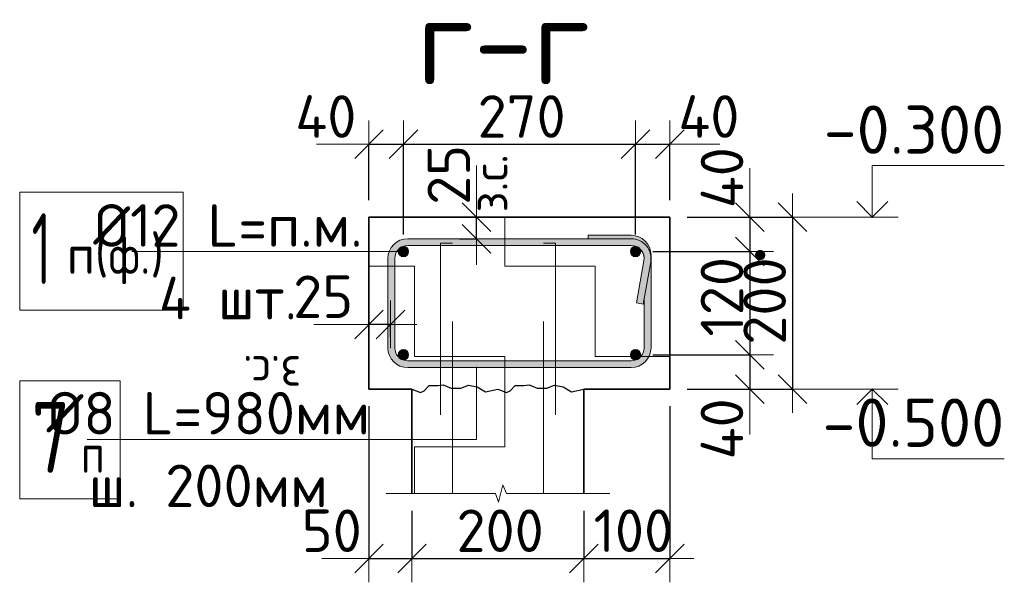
# Model space of a CAD drawing. Header units: metres. Extents: x -38 to 88, y -15 to 19.
# Tile 37 of 41: x 81.861 to 83.006, y 5.617 to 6.272. Entities that reach past the tile are written whole.
import ezdxf

# ---------------------------------------------------------------- set-up
doc = ezdxf.new("R2010")
doc.units = ezdxf.units.M
doc.header["$PDMODE"] = 65
doc.linetypes.add('______2', pattern=[0.27, 0.2, -0.07])
doc.layers.add('XR$4$Размерная линия_ общее', color=7, linetype='Continuous', lineweight=13)
doc.layers.add('XR$4$Текст_ общее_1', color=7, linetype='Continuous', lineweight=13)
doc.styles.add('ISOCPEUR', font='txt')
doc.dimstyles.new('DIMSTYLE_22', dxfattribs={"dimtxt": 0.0495, "dimasz": 0.0555, "dimexe": 0, "dimexo": 0, "dimgap": 0.02475, "dimtad": 2, "dimdec": 0, "dimlfac": 1000, "dimrnd": 1, "dimzin": 12, "dimdsep": 46, "dimtxsty": 'ISOCPEUR', "dimblk1": 'ALL_ML_STRICH', "dimblk2": 'ALL_ML_STRICH', "dimsah": 1, "dimcen": 0, "dimclrd": 7, "dimclre": 256, "dimclrt": 7, "dimadec": 0, "dimazin": 0, "dimtfac": 1, "dimtdec": 0, "dimtix": 1, "dimtmove": 2, "dimatfit": 3, "dimfxl": 0, "dimtvp": 1.2, "dimtzin": 0, "dimlwd": 0, "dimlwe": -3, "dimarcsym": 0})
doc.dimstyles.new('DIMSTYLE_24', dxfattribs={"dimtxt": 0.0495, "dimasz": 0.0555, "dimexe": 0, "dimexo": 0, "dimgap": 0.02475, "dimtad": 2, "dimdec": 0, "dimlfac": 1000, "dimrnd": 1, "dimzin": 12, "dimdsep": 46, "dimtxsty": 'ISOCPEUR', "dimblk1": 'ALL_ML_STRICH', "dimblk2": 'ALL_ML_STRICH', "dimsah": 1, "dimcen": 0, "dimclrd": 7, "dimclre": 256, "dimclrt": 7, "dimadec": 0, "dimazin": 0, "dimtfac": 1, "dimtdec": 0, "dimtix": 1, "dimtmove": 2, "dimatfit": 3, "dimfxl": 0, "dimtzin": 0, "dimlwd": 0, "dimlwe": -3, "dimarcsym": 0})

# ---------------------------------------------------------------- blocks, each defined once
blk = doc.blocks.new('ЭЛЕМЕНТ_УЗОРА_11')
at = {"color": 7, "linetype": 'Continuous', "lineweight": 13, "transparency": 33554687}
blk.add_line((82.5472, 5.7207), (82.5472, 5.7207), dxfattribs=at)
blk.add_lwpolyline([(82.2872, 5.7207), (82.4144, 5.7207), (82.418, 5.7107), (82.423, 5.7307), (82.4271, 5.7207), (82.5472, 5.7207)], dxfattribs=at)
blk = doc.blocks.new('ЭЛЕМЕНТ_УЗОРА_12')
at = {"color": 7, "linetype": 'Continuous', "lineweight": 25, "transparency": 33554687}
blk.add_line((82.5172, 5.8422), (82.5172, 5.8422), dxfattribs=at)
for points in [[(82.3172, 5.8422), (82.3272, 5.8382), (82.3315, 5.8401), (82.3372, 5.8462), (82.3472, 5.8462), (82.3533, 5.8473), (82.3627, 5.8432), (82.3741, 5.8434), (82.3831, 5.8469), (82.393, 5.8447), (82.4026, 5.8392), (82.4172, 5.8422)], [(82.4172, 5.8422), (82.4272, 5.8382), (82.4315, 5.8401), (82.4372, 5.8462), (82.4472, 5.8462), (82.4533, 5.8473), (82.4627, 5.8432), (82.4741, 5.8434), (82.4831, 5.8469), (82.493, 5.8447), (82.5026, 5.8392), (82.5172, 5.8422)]]:
    blk.add_lwpolyline(points, dxfattribs=at)
blk = doc.blocks.new('СЛОЖНЫЙ_ОБЪЕКТ_38')
at = {"color": 7, "linetype": 'Continuous', "lineweight": 13, "transparency": 33554687}
blk.add_line((82.8826, 5.8422), (82.7826, 5.8422), dxfattribs=at)
at = {"color": 7, "linetype": 'Continuous', "lineweight": 35, "transparency": 33554687}
blk.add_lwpolyline([(82.8345, 5.8241), (82.8526, 5.8422), (82.8708, 5.8241)], dxfattribs=at)
at = {"color": 7, "linetype": 'Continuous', "lineweight": 13, "transparency": 33554687}
blk.add_lwpolyline([(82.8526, 5.8422), (82.8526, 5.7612), (83.0061, 5.7612)], dxfattribs=at)
blk = doc.blocks.new('СЛОЖНЫЙ_ОБЪЕКТ_39')
at = {"color": 7, "linetype": 'Continuous', "lineweight": 13, "transparency": 33554687}
blk.add_line((82.8826, 6.0422), (82.7826, 6.0422), dxfattribs=at)
blk.add_lwpolyline([(82.8526, 6.0422), (82.8526, 6.1022), (83.0061, 6.1022)], dxfattribs=at)
at = {"color": 7, "linetype": 'Continuous', "lineweight": 35, "transparency": 33554687}
blk.add_lwpolyline([(82.8345, 6.0604), (82.8526, 6.0422), (82.8708, 6.0604)], dxfattribs=at)
blk = doc.blocks.new('СЛОЖНЫЙ_ОБЪЕКТ_57')
at = {"linetype": 'Continuous', "lineweight": 18, "true_color": 0xae9e9e, "transparency": 33554687}
h = blk.add_hatch(color=253, dxfattribs=at)
h.paths.add_polyline_path([(82.3122, 6.0172), (82.5722, 6.0172), (82.5767, 6.0168), (82.5809, 6.0155), (82.5849, 6.0134), (82.5883, 6.0106), (82.5912, 6.0072), (82.5934, 6.0033), (82.5947, 5.9991), (82.5952, 5.9947), (82.5949, 5.9902), (82.5952, 5.9922), (82.5952, 5.8902), (82.5949, 5.8862), (82.5939, 5.8824), (82.5922, 5.8787), (82.5899, 5.8754), (82.587, 5.8726), (82.5837, 5.8703), (82.5801, 5.8686), (82.5762, 5.8676), (82.5722, 5.8672), (82.3122, 5.8672), (82.3083, 5.8676), (82.3044, 5.8686), (82.3007, 5.8703), (82.2975, 5.8726), (82.2946, 5.8754), (82.2923, 5.8787), (82.2906, 5.8824), (82.2896, 5.8862), (82.2892, 5.8902), (82.2892, 5.9942), (82.2896, 5.9982), (82.2906, 6.0021), (82.2923, 6.0057), (82.2946, 6.009), (82.2975, 6.0118), (82.3007, 6.0141), (82.3044, 6.0158), (82.3083, 6.0169)], flags=16)
h.paths.add_polyline_path([(82.3071, 5.8761), (82.3096, 5.8754), (82.3122, 5.8752), (82.5722, 5.8752), (82.5748, 5.8754), (82.5774, 5.8761), (82.5797, 5.8772), (82.5819, 5.8787), (82.5837, 5.8806), (82.5852, 5.8827), (82.5863, 5.8851), (82.587, 5.8876), (82.5872, 5.8902), (82.5872, 5.9468), (82.5862, 5.941), (82.5783, 5.9424), (82.587, 5.9916), (82.5872, 5.9942), (82.587, 5.9968), (82.5863, 5.9994), (82.5852, 6.0017), (82.5837, 6.0039), (82.5819, 6.0057), (82.5797, 6.0072), (82.5774, 6.0083), (82.5748, 6.009), (82.5722, 6.0092), (82.3122, 6.0092), (82.3096, 6.009), (82.3071, 6.0083), (82.3047, 6.0072), (82.3026, 6.0057), (82.3008, 6.0039), (82.2993, 6.0017), (82.2981, 5.9994), (82.2975, 5.9968), (82.2972, 5.9942), (82.2972, 5.8902), (82.2975, 5.8876), (82.2981, 5.8851), (82.2993, 5.8827), (82.3008, 5.8806), (82.3026, 5.8787), (82.3047, 5.8772)])
blk.add_hatch(color=253, dxfattribs=at).paths.add_polyline_path([(82.5762, 6.0209), (82.5801, 6.0198), (82.5837, 6.0181), (82.587, 6.0158), (82.5899, 6.013), (82.5922, 6.0097), (82.5939, 6.0061), (82.5949, 6.0022), (82.5953, 5.9972), (82.5934, 6.0033), (82.5912, 6.0072), (82.5883, 6.0106), (82.5849, 6.0134), (82.5809, 6.0155), (82.5767, 6.0168), (82.5722, 6.0172), (82.5222, 6.0172), (82.5222, 6.0212), (82.5722, 6.0212)], flags=16)
at = {"color": 7, "linetype": 'Continuous', "lineweight": 18, "transparency": 33554687}
for p, q in [((82.3122, 6.0172), (82.5722, 6.0172)), ((82.5222, 6.0212), (82.5722, 6.0212)), ((82.5222, 6.0212), (82.5222, 6.0172)), ((82.3122, 6.0092), (82.5722, 6.0092)), ((82.2892, 5.9942), (82.2892, 5.8902)), ((82.2972, 5.9942), (82.2972, 5.8902)), ((82.587, 5.9916), (82.5783, 5.9424)), ((82.5949, 5.9902), (82.5862, 5.941)), ((82.5952, 5.9982), (82.5952, 5.8902)), ((82.5872, 5.9468), (82.5872, 5.8902)), ((82.5862, 5.941), (82.5783, 5.9424)), ((82.3122, 5.8752), (82.5722, 5.8752)), ((82.3122, 5.8672), (82.5722, 5.8672))]:
    blk.add_line(p, q, dxfattribs=at)
for centre, radius, start, end in [((82.3122, 5.9942), 0.023, 90, 180), ((82.5722, 5.9982), 0.023, 0, 90), ((82.5722, 5.9942), 0.023, 350, 90), ((82.3122, 5.9942), 0.015, 90, 180), ((82.5722, 5.9942), 0.015, 0, 90), ((82.5722, 5.9942), 0.015, 350, 90), ((82.3122, 5.8902), 0.023, 180, 270), ((82.3122, 5.8902), 0.015, 180, 270), ((82.5722, 5.8902), 0.015, 270, 0), ((82.5722, 5.8902), 0.023, 270, 0)]:
    blk.add_arc(centre, radius, start, end, dxfattribs=at)
blk = doc.blocks.new('ALL_ML_STRICH')
at = {"color": 0, "linetype": 'ByBlock', "lineweight": -2}
for p, q in [((0, -0.5), (0, 0.5)), ((-0.3, -0.3), (0.3, 0.3)), ((-1, 0), (0.5, 0))]:
    blk.add_line(p, q, dxfattribs=at)
blk = doc.blocks.new('*D187')
at = {"layer": 'DEFPOINTS', "color": 7, "linetype": 'Continuous', "lineweight": 13, "transparency": 33554687}
for p in [(82.6172, 6.0422), (82.7597, 6.0422), (82.6172, 5.8422)]:
    blk.add_point(p, dxfattribs=at)
at = {"layer": 'XR$4$Размерная линия_ общее', "color": 253, "linetype": 'Continuous', "lineweight": -2, "true_color": 0xa0a0a0, "transparency": 33554687}
for p, q in [((82.6372, 6.0422), (82.7597, 6.0422)), ((82.6372, 5.8422), (82.7597, 5.8422))]:
    blk.add_line(p, q, dxfattribs=at)
at = {"layer": 'XR$4$Размерная линия_ общее', "color": 7, "linetype": 'Continuous', "lineweight": -2, "transparency": 33554687}
blk.add_line((82.7597, 6.0422), (82.7597, 5.8422), dxfattribs=at)
at = {"layer": 'XR$4$Размерная линия_ общее', "color": 7, "linetype": 'Continuous', "lineweight": 13, "transparency": 33554687, "xscale": 0.0555, "yscale": 0.0555, "zscale": 0.0555}
for p, rotation in [((82.7597, 6.0422), 90), ((82.7597, 5.8422), 270)]:
    blk.add_blockref('ALL_ML_STRICH', p, dxfattribs=dict(at, rotation=rotation))
at = {"layer": 'XR$4$Размерная линия_ общее', "color": 7, "linetype": 'Continuous', "lineweight": 13, "transparency": 33554687, "insert": (82.7274, 5.9447), "char_height": 0.0495, "width": 0.1485, "attachment_point": 5, "rotation": 90, "style": 'ISOCPEUR'}
blk.add_mtext('\\A1;{200}', dxfattribs=at)
blk = doc.blocks.new('*D188')
at = {"layer": 'DEFPOINTS', "color": 7, "linetype": 'Continuous', "lineweight": 13, "transparency": 33554687}
for p in [(82.6172, 6.0422), (82.71, 6.0422), (82.5772, 6.0022)]:
    blk.add_point(p, dxfattribs=at)
at = {"layer": 'XR$4$Размерная линия_ общее', "color": 253, "linetype": 'Continuous', "lineweight": -2, "true_color": 0xa0a0a0, "transparency": 33554687}
for p, q in [((82.6372, 6.0422), (82.71, 6.0422)), ((82.5972, 6.0022), (82.71, 6.0022))]:
    blk.add_line(p, q, dxfattribs=at)
at = {"layer": 'XR$4$Размерная линия_ общее', "color": 7, "linetype": 'Continuous', "lineweight": -2, "transparency": 33554687}
blk.add_line((82.71, 6.0422), (82.71, 6.0022), dxfattribs=at)
at = {"layer": 'XR$4$Размерная линия_ общее', "color": 7, "linetype": 'Continuous', "lineweight": 13, "transparency": 33554687, "xscale": 0.0555, "yscale": 0.0555, "zscale": 0.0555}
for p, rotation in [((82.71, 6.0422), 90), ((82.71, 6.0022), 270)]:
    blk.add_blockref('ALL_ML_STRICH', p, dxfattribs=dict(at, rotation=rotation))
at = {"layer": 'XR$4$Размерная линия_ общее', "color": 7, "linetype": 'Continuous', "lineweight": 13, "transparency": 33554687, "insert": (82.6778, 6.0882), "char_height": 0.0495, "width": 0.099, "attachment_point": 5, "rotation": 90, "style": 'ISOCPEUR'}
blk.add_mtext('\\A1;{40}', dxfattribs=at)
blk = doc.blocks.new('*D189')
at = {"layer": 'DEFPOINTS', "color": 7, "linetype": 'Continuous', "lineweight": 13, "transparency": 33554687}
for p in [(82.5772, 6.0022), (82.71, 6.0022), (82.5772, 5.8822)]:
    blk.add_point(p, dxfattribs=at)
at = {"layer": 'XR$4$Размерная линия_ общее', "color": 253, "linetype": 'Continuous', "lineweight": -2, "true_color": 0xa0a0a0, "transparency": 33554687}
for p, q in [((82.5972, 6.0022), (82.71, 6.0022)), ((82.5972, 5.8822), (82.71, 5.8822))]:
    blk.add_line(p, q, dxfattribs=at)
at = {"layer": 'XR$4$Размерная линия_ общее', "color": 7, "linetype": 'Continuous', "lineweight": -2, "transparency": 33554687}
blk.add_line((82.71, 6.0022), (82.71, 5.8822), dxfattribs=at)
at = {"layer": 'XR$4$Размерная линия_ общее', "color": 7, "linetype": 'Continuous', "lineweight": 13, "transparency": 33554687, "xscale": 0.0555, "yscale": 0.0555, "zscale": 0.0555}
for p, rotation in [((82.71, 6.0022), 90), ((82.71, 5.8822), 270)]:
    blk.add_blockref('ALL_ML_STRICH', p, dxfattribs=dict(at, rotation=rotation))
at = {"layer": 'XR$4$Размерная линия_ общее', "color": 7, "linetype": 'Continuous', "lineweight": 13, "transparency": 33554687, "insert": (82.6777, 5.9496), "char_height": 0.0495, "width": 0.1485, "attachment_point": 5, "rotation": 90, "style": 'ISOCPEUR'}
blk.add_mtext('\\A1;{120}', dxfattribs=at)
blk = doc.blocks.new('*D190')
at = {"layer": 'DEFPOINTS', "color": 7, "linetype": 'Continuous', "lineweight": 13, "transparency": 33554687}
for p in [(82.5772, 5.8822), (82.71, 5.8822), (82.6172, 5.8422)]:
    blk.add_point(p, dxfattribs=at)
at = {"layer": 'XR$4$Размерная линия_ общее', "color": 253, "linetype": 'Continuous', "lineweight": -2, "true_color": 0xa0a0a0, "transparency": 33554687}
for p, q in [((82.5972, 5.8822), (82.71, 5.8822)), ((82.6372, 5.8422), (82.71, 5.8422))]:
    blk.add_line(p, q, dxfattribs=at)
at = {"layer": 'XR$4$Размерная линия_ общее', "color": 7, "linetype": 'Continuous', "lineweight": -2, "transparency": 33554687}
blk.add_line((82.71, 5.8822), (82.71, 5.8422), dxfattribs=at)
at = {"layer": 'XR$4$Размерная линия_ общее', "color": 7, "linetype": 'Continuous', "lineweight": 13, "transparency": 33554687, "xscale": 0.0555, "yscale": 0.0555, "zscale": 0.0555}
for p, rotation in [((82.71, 5.8822), 90), ((82.71, 5.8422), 270)]:
    blk.add_blockref('ALL_ML_STRICH', p, dxfattribs=dict(at, rotation=rotation))
at = {"layer": 'XR$4$Размерная линия_ общее', "color": 7, "linetype": 'Continuous', "lineweight": 13, "transparency": 33554687, "insert": (82.6777, 5.7959), "char_height": 0.0495, "width": 0.099, "attachment_point": 5, "rotation": 90, "style": 'ISOCPEUR'}
blk.add_mtext('\\A1;{40}', dxfattribs=at)
blk = doc.blocks.new('*D191')
at = {"layer": 'DEFPOINTS', "color": 7, "linetype": 'Continuous', "lineweight": 13, "transparency": 33554687}
for p in [(82.2672, 5.8422), (82.3172, 5.7207), (82.2672, 5.6451)]:
    blk.add_point(p, dxfattribs=at)
at = {"layer": 'XR$4$Размерная линия_ общее', "color": 253, "linetype": 'Continuous', "lineweight": -2, "true_color": 0xa0a0a0, "transparency": 33554687}
for p, q in [((82.2672, 5.8222), (82.2672, 5.6451)), ((82.3172, 5.7007), (82.3172, 5.6451))]:
    blk.add_line(p, q, dxfattribs=at)
at = {"layer": 'XR$4$Размерная линия_ общее', "color": 7, "linetype": 'Continuous', "lineweight": -2, "transparency": 33554687}
blk.add_line((82.2672, 5.6451), (82.3172, 5.6451), dxfattribs=at)
at = {"layer": 'XR$4$Размерная линия_ общее', "color": 7, "linetype": 'Continuous', "lineweight": 13, "transparency": 33554687, "xscale": 0.0555, "yscale": 0.0555, "zscale": 0.0555, "rotation": 180}
blk.add_blockref('ALL_ML_STRICH', (82.2672, 5.6451), dxfattribs=at)
at = {"layer": 'XR$4$Размерная линия_ общее', "color": 7, "linetype": 'Continuous', "lineweight": 13, "transparency": 33554687, "xscale": 0.0555, "yscale": 0.0555, "zscale": 0.0555}
blk.add_blockref('ALL_ML_STRICH', (82.3172, 5.6451), dxfattribs=at)
at = {"layer": 'XR$4$Размерная линия_ общее', "color": 7, "linetype": 'Continuous', "lineweight": 13, "transparency": 33554687, "insert": (82.2239, 5.6774), "char_height": 0.0495, "width": 0.099, "attachment_point": 5, "style": 'ISOCPEUR'}
blk.add_mtext('\\A1;{50}', dxfattribs=at)
blk = doc.blocks.new('*D192')
at = {"layer": 'DEFPOINTS', "color": 7, "linetype": 'Continuous', "lineweight": 13, "transparency": 33554687}
for p in [(82.3172, 5.7207), (82.5172, 5.7207), (82.3172, 5.6451)]:
    blk.add_point(p, dxfattribs=at)
at = {"layer": 'XR$4$Размерная линия_ общее', "color": 253, "linetype": 'Continuous', "lineweight": -2, "true_color": 0xa0a0a0, "transparency": 33554687}
for p, q in [((82.3172, 5.7007), (82.3172, 5.6451)), ((82.5172, 5.7007), (82.5172, 5.6451))]:
    blk.add_line(p, q, dxfattribs=at)
at = {"layer": 'XR$4$Размерная линия_ общее', "color": 7, "linetype": 'Continuous', "lineweight": -2, "transparency": 33554687}
blk.add_line((82.3172, 5.6451), (82.5172, 5.6451), dxfattribs=at)
at = {"layer": 'XR$4$Размерная линия_ общее', "color": 7, "linetype": 'Continuous', "lineweight": 13, "transparency": 33554687, "xscale": 0.0555, "yscale": 0.0555, "zscale": 0.0555, "rotation": 180}
blk.add_blockref('ALL_ML_STRICH', (82.3172, 5.6451), dxfattribs=at)
at = {"layer": 'XR$4$Размерная линия_ общее', "color": 7, "linetype": 'Continuous', "lineweight": 13, "transparency": 33554687, "xscale": 0.0555, "yscale": 0.0555, "zscale": 0.0555}
blk.add_blockref('ALL_ML_STRICH', (82.5172, 5.6451), dxfattribs=at)
at = {"layer": 'XR$4$Размерная линия_ общее', "color": 7, "linetype": 'Continuous', "lineweight": 13, "transparency": 33554687, "insert": (82.4197, 5.6774), "char_height": 0.0495, "width": 0.1485, "attachment_point": 5, "style": 'ISOCPEUR'}
blk.add_mtext('\\A1;{200}', dxfattribs=at)
blk = doc.blocks.new('*D193')
at = {"layer": 'DEFPOINTS', "color": 7, "linetype": 'Continuous', "lineweight": 13, "transparency": 33554687}
for p in [(82.6172, 5.8422), (82.5172, 5.7207), (82.5172, 5.6451)]:
    blk.add_point(p, dxfattribs=at)
at = {"layer": 'XR$4$Размерная линия_ общее', "color": 253, "linetype": 'Continuous', "lineweight": -2, "true_color": 0xa0a0a0, "transparency": 33554687}
for p, q in [((82.6172, 5.8222), (82.6172, 5.6451)), ((82.5172, 5.7007), (82.5172, 5.6451))]:
    blk.add_line(p, q, dxfattribs=at)
at = {"layer": 'XR$4$Размерная линия_ общее', "color": 7, "linetype": 'Continuous', "lineweight": -2, "transparency": 33554687}
blk.add_line((82.5172, 5.6451), (82.6172, 5.6451), dxfattribs=at)
at = {"layer": 'XR$4$Размерная линия_ общее', "color": 7, "linetype": 'Continuous', "lineweight": 13, "transparency": 33554687, "xscale": 0.0555, "yscale": 0.0555, "zscale": 0.0555, "rotation": 180}
blk.add_blockref('ALL_ML_STRICH', (82.5172, 5.6451), dxfattribs=at)
at = {"layer": 'XR$4$Размерная линия_ общее', "color": 7, "linetype": 'Continuous', "lineweight": 13, "transparency": 33554687, "xscale": 0.0555, "yscale": 0.0555, "zscale": 0.0555}
blk.add_blockref('ALL_ML_STRICH', (82.6172, 5.6451), dxfattribs=at)
at = {"layer": 'XR$4$Размерная линия_ общее', "color": 7, "linetype": 'Continuous', "lineweight": 13, "transparency": 33554687, "insert": (82.5747, 5.6774), "char_height": 0.0495, "width": 0.1485, "attachment_point": 5, "style": 'ISOCPEUR'}
blk.add_mtext('\\A1;{100}', dxfattribs=at)
blk = doc.blocks.new('*D194')
at = {"layer": 'DEFPOINTS', "color": 7, "linetype": 'Continuous', "lineweight": 13, "transparency": 33554687}
for p in [(82.2922, 5.9175), (82.2672, 5.8775), (82.2922, 5.8825)]:
    blk.add_point(p, dxfattribs=at)
at = {"layer": 'XR$4$Размерная линия_ общее', "color": 253, "linetype": 'Continuous', "lineweight": -2, "true_color": 0xa0a0a0, "transparency": 33554687}
for p, q in [((82.2672, 5.8975), (82.2672, 5.9175)), ((82.2922, 5.9025), (82.2922, 5.9175))]:
    blk.add_line(p, q, dxfattribs=at)
at = {"layer": 'XR$4$Размерная линия_ общее', "color": 7, "linetype": 'Continuous', "lineweight": -2, "transparency": 33554687}
blk.add_line((82.2922, 5.9175), (82.2672, 5.9175), dxfattribs=at)
at = {"layer": 'XR$4$Размерная линия_ общее', "color": 7, "linetype": 'Continuous', "lineweight": 13, "transparency": 33554687, "xscale": 0.0555, "yscale": 0.0555, "zscale": 0.0555}
for p, rotation in [((82.2922, 5.9175), 360), ((82.2672, 5.9175), 180)]:
    blk.add_blockref('ALL_ML_STRICH', p, dxfattribs=dict(at, rotation=rotation))
at = {"layer": 'XR$4$Размерная линия_ общее', "color": 7, "linetype": 'Continuous', "lineweight": 13, "transparency": 33554687, "insert": (82.2139, 5.9497), "char_height": 0.0495, "width": 0.099, "attachment_point": 5, "style": 'ISOCPEUR'}
blk.add_mtext('\\A1;{25}', dxfattribs=at)
at = {"layer": 'XR$4$Размерная линия_ общее', "color": 7, "linetype": 'Continuous', "lineweight": 13, "transparency": 33554687, "insert": (82.1884, 5.8403), "char_height": 0.0405, "width": 0.002025, "attachment_point": 1, "rotation": 180, "line_spacing_factor": 0.60241, "style": 'ISOCPEUR'}
blk.add_mtext('з.с.', dxfattribs=at)
blk = doc.blocks.new('*D195')
at = {"layer": 'DEFPOINTS', "color": 7, "linetype": 'Continuous', "lineweight": 13, "transparency": 33554687}
for p in [(82.3523, 6.0422), (82.3523, 6.0172), (82.3922, 6.0172)]:
    blk.add_point(p, dxfattribs=at)
at = {"layer": 'XR$4$Размерная линия_ общее', "color": 253, "linetype": 'Continuous', "lineweight": -2, "true_color": 0xa0a0a0, "transparency": 33554687}
for p, q in [((82.3723, 6.0422), (82.3922, 6.0422)), ((82.3723, 6.0172), (82.3922, 6.0172))]:
    blk.add_line(p, q, dxfattribs=at)
at = {"layer": 'XR$4$Размерная линия_ общее', "color": 7, "linetype": 'Continuous', "lineweight": -2, "transparency": 33554687}
blk.add_line((82.3922, 6.0172), (82.3922, 6.0422), dxfattribs=at)
at = {"layer": 'XR$4$Размерная линия_ общее', "color": 7, "linetype": 'Continuous', "lineweight": 13, "transparency": 33554687, "xscale": 0.0555, "yscale": 0.0555, "zscale": 0.0555}
for p, rotation in [((82.3922, 6.0172), 270), ((82.3922, 6.0422), 90)]:
    blk.add_blockref('ALL_ML_STRICH', p, dxfattribs=dict(at, rotation=rotation))
at = {"layer": 'XR$4$Размерная линия_ общее', "color": 7, "linetype": 'Continuous', "lineweight": 13, "transparency": 33554687, "insert": (82.3877, 6.0478), "char_height": 0.0405, "width": 0.002025, "attachment_point": 1, "rotation": 90, "line_spacing_factor": 0.60241, "style": 'ISOCPEUR'}
blk.add_mtext('з.с.', dxfattribs=at)
at = {"layer": 'XR$4$Размерная линия_ общее', "color": 7, "linetype": 'Continuous', "lineweight": 13, "transparency": 33554687, "insert": (82.36, 6.0915), "char_height": 0.0495, "width": 0.099, "attachment_point": 5, "rotation": 90, "style": 'ISOCPEUR'}
blk.add_mtext('\\A1;{25}', dxfattribs=at)
blk = doc.blocks.new('*D196')
at = {"layer": 'DEFPOINTS', "color": 7, "linetype": 'Continuous', "lineweight": 13, "transparency": 33554687}
for p in [(82.2672, 6.1271), (82.2672, 6.0422), (82.3072, 6.0022)]:
    blk.add_point(p, dxfattribs=at)
at = {"layer": 'XR$4$Размерная линия_ общее', "color": 253, "linetype": 'Continuous', "lineweight": -2, "true_color": 0xa0a0a0, "transparency": 33554687}
for p, q in [((82.2672, 6.0622), (82.2672, 6.1271)), ((82.3072, 6.0222), (82.3072, 6.1271))]:
    blk.add_line(p, q, dxfattribs=at)
at = {"layer": 'XR$4$Размерная линия_ общее', "color": 7, "linetype": 'Continuous', "lineweight": -2, "transparency": 33554687}
blk.add_line((82.2672, 6.1271), (82.3072, 6.1271), dxfattribs=at)
at = {"layer": 'XR$4$Размерная линия_ общее', "color": 7, "linetype": 'Continuous', "lineweight": 13, "transparency": 33554687, "xscale": 0.0555, "yscale": 0.0555, "zscale": 0.0555, "rotation": 180}
blk.add_blockref('ALL_ML_STRICH', (82.2672, 6.1271), dxfattribs=at)
at = {"layer": 'XR$4$Размерная линия_ общее', "color": 7, "linetype": 'Continuous', "lineweight": 13, "transparency": 33554687, "xscale": 0.0555, "yscale": 0.0555, "zscale": 0.0555}
blk.add_blockref('ALL_ML_STRICH', (82.3072, 6.1271), dxfattribs=at)
at = {"layer": 'XR$4$Размерная линия_ общее', "color": 7, "linetype": 'Continuous', "lineweight": 13, "transparency": 33554687, "insert": (82.217, 6.1594), "char_height": 0.0495, "width": 0.099, "attachment_point": 5, "style": 'ISOCPEUR'}
blk.add_mtext('\\A1;{40}', dxfattribs=at)
blk = doc.blocks.new('*D197')
at = {"layer": 'DEFPOINTS', "color": 7, "linetype": 'Continuous', "lineweight": 13, "transparency": 33554687}
for p in [(82.3072, 6.1271), (82.3072, 6.0022), (82.5772, 6.0022)]:
    blk.add_point(p, dxfattribs=at)
at = {"layer": 'XR$4$Размерная линия_ общее', "color": 253, "linetype": 'Continuous', "lineweight": -2, "true_color": 0xa0a0a0, "transparency": 33554687}
for p, q in [((82.3072, 6.0222), (82.3072, 6.1271)), ((82.5772, 6.0222), (82.5772, 6.1271))]:
    blk.add_line(p, q, dxfattribs=at)
at = {"layer": 'XR$4$Размерная линия_ общее', "color": 7, "linetype": 'Continuous', "lineweight": -2, "transparency": 33554687}
blk.add_line((82.3072, 6.1271), (82.5772, 6.1271), dxfattribs=at)
at = {"layer": 'XR$4$Размерная линия_ общее', "color": 7, "linetype": 'Continuous', "lineweight": 13, "transparency": 33554687, "xscale": 0.0555, "yscale": 0.0555, "zscale": 0.0555, "rotation": 180}
blk.add_blockref('ALL_ML_STRICH', (82.3072, 6.1271), dxfattribs=at)
at = {"layer": 'XR$4$Размерная линия_ общее', "color": 7, "linetype": 'Continuous', "lineweight": 13, "transparency": 33554687, "xscale": 0.0555, "yscale": 0.0555, "zscale": 0.0555}
blk.add_blockref('ALL_ML_STRICH', (82.5772, 6.1271), dxfattribs=at)
at = {"layer": 'XR$4$Размерная линия_ общее', "color": 7, "linetype": 'Continuous', "lineweight": 13, "transparency": 33554687, "insert": (82.4447, 6.1594), "char_height": 0.0495, "width": 0.1485, "attachment_point": 5, "style": 'ISOCPEUR'}
blk.add_mtext('\\A1;{270}', dxfattribs=at)
blk = doc.blocks.new('*D198')
at = {"layer": 'DEFPOINTS', "color": 7, "linetype": 'Continuous', "lineweight": 13, "transparency": 33554687}
for p in [(82.5772, 6.1271), (82.6172, 6.0422), (82.5772, 6.0022)]:
    blk.add_point(p, dxfattribs=at)
at = {"layer": 'XR$4$Размерная линия_ общее', "color": 253, "linetype": 'Continuous', "lineweight": -2, "true_color": 0xa0a0a0, "transparency": 33554687}
for p, q in [((82.5772, 6.0222), (82.5772, 6.1271)), ((82.6172, 6.0622), (82.6172, 6.1271))]:
    blk.add_line(p, q, dxfattribs=at)
at = {"layer": 'XR$4$Размерная линия_ общее', "color": 7, "linetype": 'Continuous', "lineweight": -2, "transparency": 33554687}
blk.add_line((82.5772, 6.1271), (82.6172, 6.1271), dxfattribs=at)
at = {"layer": 'XR$4$Размерная линия_ общее', "color": 7, "linetype": 'Continuous', "lineweight": 13, "transparency": 33554687, "xscale": 0.0555, "yscale": 0.0555, "zscale": 0.0555, "rotation": 180}
blk.add_blockref('ALL_ML_STRICH', (82.5772, 6.1271), dxfattribs=at)
at = {"layer": 'XR$4$Размерная линия_ общее', "color": 7, "linetype": 'Continuous', "lineweight": 13, "transparency": 33554687, "xscale": 0.0555, "yscale": 0.0555, "zscale": 0.0555}
blk.add_blockref('ALL_ML_STRICH', (82.6172, 6.1271), dxfattribs=at)
at = {"layer": 'XR$4$Размерная линия_ общее', "color": 7, "linetype": 'Continuous', "lineweight": 13, "transparency": 33554687, "insert": (82.6625, 6.1594), "char_height": 0.0495, "width": 0.099, "attachment_point": 5, "style": 'ISOCPEUR'}
blk.add_mtext('\\A1;{40}', dxfattribs=at)

msp = doc.modelspace()

# ---------------------------------------------------------------- hatches: boundary and pattern name
at = {"linetype": 'Continuous', "lineweight": 13, "transparency": 33554687}
h = msp.add_hatch(dxfattribs=at)
h.set_pattern_fill('____', scale=0.105, style=0, pattern_type=2)
h.set_pattern_definition([(0, (0.21, 0.21), (0.105, 0.105), [0.105, -0.105]), (90, (0.21, 0.21), (-0.105, 0.105), [0.105, -0.105])])
h.paths.add_polyline_path([(82.2672, 6.0422), (82.2672, 5.8422), (82.6172, 5.8422), (82.6172, 6.0422)], flags=0)
for points in [[(82.3086, 5.9964), (82.3059, 5.9964), (82.3035, 5.9975), (82.3018, 5.9996), (82.3012, 6.0022), (82.3018, 6.0048), (82.3035, 6.0069), (82.3059, 6.0081), (82.3086, 6.0081), (82.311, 6.0069), (82.3127, 6.0048), (82.3132, 6.0022), (82.3127, 5.9996), (82.311, 5.9975)], [(82.5786, 5.9964), (82.5759, 5.9964), (82.5735, 5.9975), (82.5718, 5.9996), (82.5712, 6.0022), (82.5718, 6.0048), (82.5735, 6.0069), (82.5759, 6.0081), (82.5786, 6.0081), (82.581, 6.0069), (82.5827, 6.0048), (82.5832, 6.0022), (82.5827, 5.9996), (82.581, 5.9975)]]:
    msp.add_hatch(color=7, dxfattribs=at).paths.add_polyline_path(points, flags=16)
for points in [[(82.7236, 6.0041), (82.7209, 6.0041), (82.7185, 6.0029), (82.7168, 6.0008), (82.7162, 5.9982), (82.7168, 5.9956), (82.7185, 5.9935), (82.7209, 5.9924), (82.7236, 5.9924), (82.726, 5.9935), (82.7277, 5.9956), (82.7282, 5.9982), (82.7277, 6.0008), (82.726, 6.0029)], [(82.3086, 5.8881), (82.3059, 5.8881), (82.3035, 5.8869), (82.3018, 5.8848), (82.3012, 5.8822), (82.3018, 5.8796), (82.3035, 5.8775), (82.3059, 5.8764), (82.3086, 5.8764), (82.311, 5.8775), (82.3127, 5.8796), (82.3132, 5.8822), (82.3127, 5.8848), (82.311, 5.8869)], [(82.5786, 5.8881), (82.5759, 5.8881), (82.5735, 5.8869), (82.5718, 5.8848), (82.5712, 5.8822), (82.5718, 5.8796), (82.5735, 5.8775), (82.5759, 5.8764), (82.5786, 5.8764), (82.581, 5.8775), (82.5827, 5.8796), (82.5832, 5.8822), (82.5827, 5.8848), (82.581, 5.8869)]]:
    msp.add_hatch(color=7, dxfattribs=at).paths.add_polyline_path(points)
h = msp.add_hatch(dxfattribs=at)
h.set_pattern_fill('____', color=254, scale=0.105, angle=90, style=0, pattern_type=2)
h.set_pattern_definition([(90, (-0.21, 0.21), (-0.105, 0.105), [0.105, -0.105]), (180, (-0.21, 0.21), (-0.105, -0.105), [0.105, -0.105])])
h.paths.add_polyline_path([(82.3172, 5.8422), (82.3172, 5.7207), (82.5172, 5.7207), (82.5172, 5.8422)], flags=0)

# ---------------------------------------------------------------- linework, layer by layer
at = {"color": 7, "linetype": 'Continuous', "lineweight": 13, "transparency": 33554687}
for p, q in [((82.2672, 6.1271), (82.2062, 6.1271)), ((82.6172, 6.1271), (82.6752, 6.1271)), ((82.3922, 6.0422), (82.3922, 6.1022)), ((82.71, 6.0422), (82.71, 6.0992)), ((82.2672, 5.9175), (82.2032, 5.9175)), ((82.71, 5.8422), (82.71, 5.7892)), ((82.2672, 5.6451), (82.2122, 5.6451))]:
    msp.add_line(p, q, dxfattribs=at)
at = {"color": 7, "linetype": 'Continuous', "lineweight": 35, "transparency": 33554687}
for p, q in [((82.6172, 5.8422), (82.6172, 6.0422)), ((82.3172, 5.8422), (82.2672, 5.8422)), ((82.3172, 5.8422), (82.3172, 5.7207)), ((82.5172, 5.8422), (82.5172, 5.7207)), ((82.5172, 5.8422), (82.6172, 5.8422))]:
    msp.add_line(p, q, dxfattribs=at)
msp.add_lwpolyline([(82.6172, 6.0422), (82.2672, 6.0422), (82.2672, 5.8422)], dxfattribs=at)
at = {"color": 8, "linetype": '______2', "lineweight": 13, "transparency": 33554687}
for points in [[(82.3642, 5.7207), (82.3642, 6.0122), (82.3502, 6.0122), (82.3502, 5.7207), (82.3642, 5.7207)], [(82.4702, 5.7207), (82.4702, 6.0122), (82.4842, 6.0122), (82.4842, 5.7207), (82.4702, 5.7207)]]:
    msp.add_lwpolyline(points, close=True, dxfattribs=at)
at = {"color": 7, "linetype": 'Continuous', "lineweight": 13, "transparency": 33554687}
msp.add_lwpolyline([(81.9394, 5.7837), (82.3923, 5.7837), (82.3923, 5.8682)], dxfattribs=at)
at = {"color": 7, "linetype": 'Continuous', "lineweight": 18, "transparency": 33554687}
for centre in [(82.3072, 6.0022), (82.5772, 6.0022), (82.3072, 5.8822), (82.5772, 5.8822)]:
    msp.add_circle(centre, 0.006, dxfattribs=at)
at = {"layer": 'XR$4$Текст_ общее_1', "color": 7, "linetype": 'Continuous', "lineweight": 13, "transparency": 33554687}
for points in [[(81.8609, 5.934), (82.0512, 5.934), (82.0512, 6.0715), (81.8609, 6.0715), (81.8609, 5.934)], [(82.3072, 6.0022), (82.2227, 6.0022), (81.9912, 6.0022)], [(81.8609, 5.7145), (81.9777, 5.7145), (81.9777, 5.852), (81.8609, 5.852), (81.8609, 5.7145)]]:
    msp.add_lwpolyline(points, dxfattribs=at)

# ---------------------------------------------------------------- block references
at = {"color": 7, "linetype": 'Continuous', "lineweight": 35, "transparency": 33554687}
for name in ['СЛОЖНЫЙ_ОБЪЕКТ_39', 'СЛОЖНЫЙ_ОБЪЕКТ_38']:
    msp.add_blockref(name, (0, 0), dxfattribs=at)
at = {"color": 7, "linetype": 'Continuous', "lineweight": 18, "transparency": 33554687}
msp.add_blockref('СЛОЖНЫЙ_ОБЪЕКТ_57', (0, 0), dxfattribs=at)
at = {"color": 7, "linetype": 'Continuous', "lineweight": 25, "transparency": 33554687}
msp.add_blockref('ЭЛЕМЕНТ_УЗОРА_12', (0, 0), dxfattribs=at)
at = {"color": 7, "linetype": 'Continuous', "lineweight": 13, "transparency": 33554687}
msp.add_blockref('ЭЛЕМЕНТ_УЗОРА_11', (0, 0), dxfattribs=at)

# ---------------------------------------------------------------- texts
at = {"color": 7, "linetype": 'Continuous', "lineweight": 50, "transparency": 33554687, "insert": (82.4234, 6.2477), "char_height": 0.10125, "width": 0.258848, "attachment_point": 5, "style": 'ISOCPEUR'}
msp.add_mtext('\\A1;{\\fISOCPEUR|i0|b0;\\H0.101250;\\W1.000000;\\C7;г-г}\\P', dxfattribs=at)
at = {"color": 7, "linetype": 'Continuous', "lineweight": 13, "transparency": 33554687, "char_height": 0.05625, "width": 0.240469, "attachment_point": 9, "style": 'ISOCPEUR'}
for s, insert in [('\\A1;{\\fISOCPEUR|i0|b0;\\H0.056250;\\W1.000000;\\C7;-0.300}\\P', (83.0061, 6.116)), ('\\A1;{\\fISOCPEUR|i0|b0;\\H0.056250;\\W1.000000;\\C7;-0.500}\\P', (83.0061, 5.775))]:
    msp.add_mtext(s, dxfattribs=dict(at, insert=insert))
at = {"color": 7, "linetype": 'Continuous', "lineweight": 13, "transparency": 33554687, "char_height": 0.0495, "attachment_point": 2, "line_spacing_factor": 1.024096}
for s, insert, width in [('\\A1;{\\fISOCPEUR|i0|b0;\\H0.049500;\\W1.000000;\\C7;Ø12 L=п.м.}\\P{\\fISOCPEUR|i0|b0;\\H0.049500;\\W1.000000;\\C7;4 шт.}\\P', (82.1032, 6.0574), 0.330041), ('\\A1;{\\fISOCPEUR|i0|b0;\\H0.049500;\\W1.000000;\\C7;Ø8 L=980мм}\\P{\\fISOCPEUR|i0|b0;\\H0.049500;\\W1.000000;\\C7;ш. 200мм}\\P', (82.0803, 5.8389), 0.384491)]:
    msp.add_mtext(s, dxfattribs=dict(at, insert=insert, width=width))
at = {"layer": 'XR$4$Текст_ общее_1', "color": 7, "linetype": 'Continuous', "lineweight": 13, "transparency": 33554687, "attachment_point": 7, "rotation": 0, "style": 'ISOCPEUR'}
for s, insert, char_height, width in [('\\W0.56;1', (81.8747, 5.9643), 0.0825, 0.064167), ('\\W0.93;п(ф.)', (81.9159, 5.9643), 0.045, 0.14237)]:
    msp.add_mtext(s, dxfattribs=dict(at, insert=insert, char_height=char_height, width=width))
at = {"layer": 'XR$4$Текст_ общее_1', "color": 7, "linetype": 'Continuous', "lineweight": 13, "transparency": 33554687, "attachment_point": 7, "style": 'ISOCPEUR'}
for s, insert, char_height, width in [('\\W0.78;7', (81.8747, 5.7448), 0.0825, 0.089762), ('\\W0.78;п', (81.9324, 5.7448), 0.045, 0.048961)]:
    msp.add_mtext(s, dxfattribs=dict(at, insert=insert, char_height=char_height, width=width))

# ---------------------------------------------------------------- dimensions: what is measured, and where the dimension line sits
at = {"layer": 'XR$4$Размерная линия_ общее', "color": 7, "linetype": 'Continuous', "lineweight": 13, "transparency": 33554687}
for base, p1, p2, dimstyle, picture, middle in [((82.3072, 6.1271), (82.2672, 6.0622), (82.3072, 6.0222), 'DIMSTYLE_22', '*D196', (82.217, 6.1594)), ((82.5772, 6.1271), (82.3072, 6.0222), (82.5772, 6.0222), 'DIMSTYLE_24', '*D197', (82.4447, 6.1594)), ((82.6172, 6.1271), (82.5772, 6.0222), (82.6172, 6.0622), 'DIMSTYLE_22', '*D198', (82.6625, 6.1594)), ((82.3172, 5.6451), (82.2672, 5.8222), (82.3172, 5.7007), 'DIMSTYLE_22', '*D191', (82.2239, 5.6774)), ((82.6172, 5.6451), (82.5172, 5.7007), (82.6172, 5.8222), 'DIMSTYLE_22', '*D193', (82.5747, 5.6774)), ((82.5172, 5.6451), (82.3172, 5.7007), (82.5172, 5.7007), 'DIMSTYLE_24', '*D192', (82.4197, 5.6774))]:
    dim = msp.add_linear_dim(base=base, p1=p1, p2=p2, dimstyle=dimstyle, override={"dimpost": '<>', "dimclrd": 7, "dimclre": 253, "dimclrt": 7, "dimlwd": 0, "dimlwe": 65533}, dxfattribs=at)
    dim.commit()
    dim.dimension.update_dxf_attribs({"geometry": picture, "text_midpoint": middle, "dimtype": 160})
for base, p1, p2, angle, picture, middle in [((82.3922, 6.0422), (82.3723, 6.0172), (82.3723, 6.0422), 90, '*D195', (82.36, 6.0915)), ((82.2672, 5.9175), (82.2922, 5.9025), (82.2672, 5.8975), 180, '*D194', (82.2139, 5.9497))]:
    dim = msp.add_linear_dim(base=base, p1=p1, p2=p2, angle=angle, text='<>\\Xз.с.', dimstyle='DIMSTYLE_22', override={"dimpost": '<>', "dimclrd": 7, "dimclre": 253, "dimclrt": 7, "dimlwd": 0, "dimlwe": 65533}, dxfattribs=at)
    dim.commit()
    dim.dimension.update_dxf_attribs({"geometry": picture, "text_midpoint": middle, "dimtype": 160})
for base, p1, p2, dimstyle, picture, middle in [((82.71, 6.0022), (82.6372, 6.0422), (82.5972, 6.0022), 'DIMSTYLE_22', '*D188', (82.6778, 6.0882)), ((82.7597, 5.8422), (82.6372, 6.0422), (82.6372, 5.8422), 'DIMSTYLE_24', '*D187', (82.7274, 5.9447)), ((82.71, 5.8822), (82.5972, 6.0022), (82.5972, 5.8822), 'DIMSTYLE_22', '*D189', (82.6777, 5.9496)), ((82.71, 5.8422), (82.5972, 5.8822), (82.6372, 5.8422), 'DIMSTYLE_22', '*D190', (82.6777, 5.7959))]:
    dim = msp.add_linear_dim(base=base, p1=p1, p2=p2, angle=270, dimstyle=dimstyle, override={"dimpost": '<>', "dimclrd": 7, "dimclre": 253, "dimclrt": 7, "dimlwd": 0, "dimlwe": 65533}, dxfattribs=at)
    dim.commit()
    dim.dimension.update_dxf_attribs({"geometry": picture, "text_midpoint": middle, "dimtype": 160})

doc.saveas('drawing.dxf')
